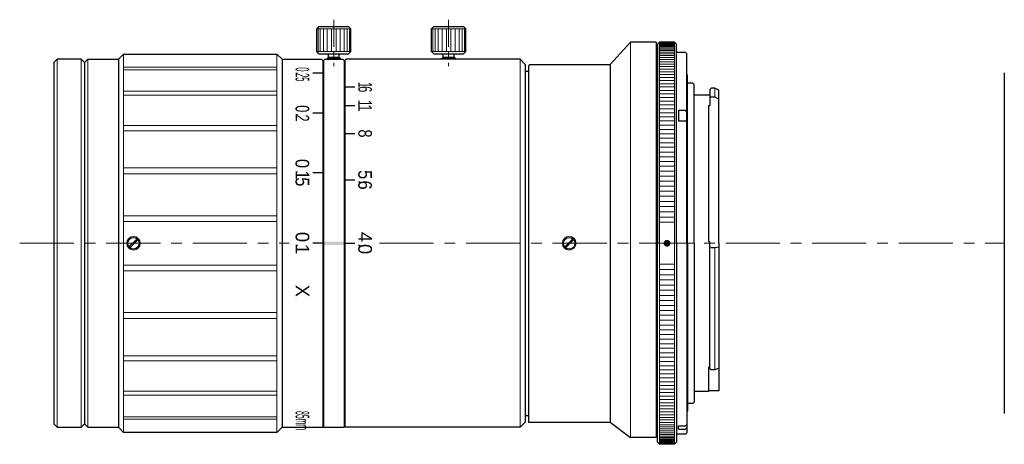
# Model space of a CAD drawing. Header units: millimetres. Extents: x 3 to 147, y 18 to 80.
import ezdxf
from ezdxf.enums import TextEntityAlignment as Align

# ---------------------------------------------------------------- set-up
doc = ezdxf.new("R2010")
doc.units = ezdxf.units.MM
doc.header["$LTSCALE"] = 0.25
doc.linetypes.add('CENTER', pattern=[50.8, 31.75, -6.35, 6.35, -6.35])
for name, color, linetype, lineweight in [('01_外形線', 7, 'Continuous', 30), ('02_ﾈｼﾞ（断面）・遮光線仕切り', 7, 'Continuous', 20), ('03_ﾈｼﾞ・ﾛｰﾚｯﾄ・遮光線', 7, 'Continuous', 9), ('04_中心線', 1, 'CENTER', 20), ('06_面取線', 7, 'Continuous', 9), ('09_文字', 2, 'Continuous', 20)]:
    doc.layers.add(name, color=color, linetype=linetype, lineweight=lineweight)
doc.styles.add('VS Standard', font='txt', dxfattribs={"height": 3})

# ---------------------------------------------------------------- blocks, each defined once
blk = doc.blocks.new('F-mount_外観図')
at = {"layer": '09_文字'}
h = blk.add_hatch(color=256, dxfattribs=at)
h.dxf.hatch_style = 1
h.paths.add_polyline_path([(-3.5, 0, 1), (-2.5, 0, 1)])
at = {"layer": '01_外形線'}
for p, q in [((-4.1, 29.5), (-4.4, 29.2)), ((-4.4, 29.2), (-4.4, 0)), ((-1.9, 29.5), (-4.1, 29.5)), ((-1.6, 29.2), (-1.9, 29.5)), ((-1.6, 0), (-1.6, 29.2)), ((-0.3, 28), (-1.6, 28)), ((-0.3, 28), (-0.1, 27.8)), ((-0.1, 0), (-0.1, 27.8)), ((-0.1, 24.75), (0, 24.65)), ((0, 0), (0, 24.65)), ((0.8, 23.5), (0, 23.5)), ((0.8, 23.5), (1, 23.3)), ((1, 0), (1, 23.3)), ((3.3, 21.75), (1, 21.75)), ((3.5, 22.75), (3.3, 22.55)), ((3.3, 22.55), (3.3, 20.22)), ((4, 22.75), (3.5, 22.75)), ((4.6, 22.45), (4, 22.75)), ((4.6, 0), (4.6, 22.45)), ((4, 21.46), (3.3, 21.46)), ((4.6, 21.14), (4, 21.46)), ((-0.3, 19.47), (-1.3, 19.47)), ((-1.3, 19.47), (-1.3, 17.98)), ((-0.3, 19.47), (-0.1, 19.33)), ((3.1, 20.22), (3.3, 20.22)), ((3.1, 20.22), (3.1, 0.24)), ((-1.3, 17.98), (-0.3, 17.98)), ((-0.1, 17.85), (-0.3, 17.98)), ((-0.1, 17.11), (0, 17.11)), ((-0.1, 16), (0, 16)), ((-1.6, 0), (-1.6, -29.2)), ((-0.1, 0), (-0.1, -27.8)), ((0, 0), (0, -24.65)), ((3.1, 0.24), (3.3, 0.24)), ((3.3, -18.37), (3.3, 0.24)), ((4.6, 0), (4.6, -21.65)), ((-4.4, -29.2), (-4.4, 0)), ((1, 0), (1, -23.3)), ((3.5, -0.64), (3.3, -0.57)), ((3.5, -0.64), (4, -0.64)), ((4, -0.64), (4.6, -0.52)), ((3.1, -18.16), (3.1, -21.75)), ((3.1, -18.16), (3.3, -18.16)), ((3.3, -18.37), (3.5, -18.5)), ((3.5, -18.5), (4, -18.5)), ((4, -18.5), (4.6, -18.31)), ((4.6, -21.65), (3.1, -21.65)), ((3.1, -21.75), (1, -21.75)), ((-0.1, -23.7), (0, -23.7)), ((-0.1, -24.09), (0, -24.09)), ((0.8, -23.5), (0, -23.5)), ((0.8, -23.5), (1, -23.3)), ((-0.1, -24.75), (0, -24.65)), ((-1.3, -26.77), (-0.3, -26.77)), ((-1.3, -27.29), (-1.3, -26.77)), ((-1.3, -27.29), (-0.3, -27.29)), ((-0.3, -26.77), (-0.1, -26.58)), ((-0.1, -27.09), (-0.3, -27.29)), ((-0.3, -28), (-1.6, -28)), ((-0.3, -28), (-0.1, -27.8)), ((-4.1, -29.5), (-4.4, -29.2)), ((-1.9, -29.5), (-4.1, -29.5)), ((-1.6, -29.2), (-1.9, -29.5))]:
    blk.add_line(p, q, dxfattribs=at)
at = {"layer": '03_ﾈｼﾞ・ﾛｰﾚｯﾄ・遮光線'}
for p, q in [((-4.1, 29.41), (-1.9, 29.41)), ((-4.1, 29.34), (-1.9, 29.34)), ((-4.1, 29.25), (-1.9, 29.25)), ((-4.1, 29.14), (-1.9, 29.14)), ((-4.1, 29.01), (-1.9, 29.01)), ((-4.1, 28.86), (-1.9, 28.86)), ((-4.1, 28.69), (-1.9, 28.69)), ((-4.1, 28.5), (-1.9, 28.5)), ((-4.1, 28.29), (-1.9, 28.29)), ((-4.1, 28.06), (-1.9, 28.06)), ((-4.1, 27.81), (-1.9, 27.81)), ((-4.1, 27.54), (-1.9, 27.54)), ((-4.1, 27.25), (-1.9, 27.25)), ((-4.1, 26.95), (-1.9, 26.95)), ((-4.1, 26.63), (-1.9, 26.63)), ((-4.1, 26.29), (-1.9, 26.29)), ((-4.1, 25.93), (-1.9, 25.93)), ((-4.1, 25.55), (-1.9, 25.55)), ((-4.1, 25.15), (-1.9, 25.15)), ((-4.1, 24.74), (-1.9, 24.74)), ((-4.1, 24.31), (-1.9, 24.31)), ((-4.1, 23.87), (-1.9, 23.87)), ((-4.1, 23.4), (-1.9, 23.4)), ((-4.1, 22.93), (-1.9, 22.93)), ((-4.1, 22.43), (-1.9, 22.43)), ((-4.1, 21.92), (-1.9, 21.92)), ((-4.1, 21.4), (-1.9, 21.4)), ((-4.1, 20.86), (-1.9, 20.86)), ((-4.1, 20.31), (-1.9, 20.31)), ((-4.1, 19.74), (-1.9, 19.74)), ((-4.1, 19.16), (-1.9, 19.16)), ((-4.1, 18.57), (-1.9, 18.57)), ((-4.1, 17.96), (-1.9, 17.96)), ((-4.1, 17.34), (-1.9, 17.34)), ((-4.1, 16.71), (-1.9, 16.71)), ((-4.1, 16.07), (-1.9, 16.07)), ((-4.1, 15.41), (-1.9, 15.41)), ((-4.1, 14.75), (-1.9, 14.75)), ((-4.1, 14.08), (-1.9, 14.08)), ((-4.1, 13.39), (-1.9, 13.39)), ((-4.1, 12.7), (-1.9, 12.7)), ((-4.1, 12), (-1.9, 12)), ((-4.1, 11.29), (-1.9, 11.29)), ((-4.1, 10.57), (-1.9, 10.57)), ((-4.1, 9.85), (-1.9, 9.85)), ((-4.1, 9.12), (-1.9, 9.12)), ((-4.1, 8.38), (-1.9, 8.38)), ((-4.1, 7.64), (-1.9, 7.64)), ((-4.1, 6.89), (-1.9, 6.89)), ((-4.1, 6.13), (-1.9, 6.13)), ((-4.1, 5.38), (-1.9, 5.38)), ((-4.1, 4.62), (-1.9, 4.62)), ((-4.1, 3.85), (-1.9, 3.85)), ((-4.1, 3.08), (-1.9, 3.08)), ((-4.1, -3.08), (-1.9, -3.08)), ((-4.1, -3.85), (-1.9, -3.85)), ((-4.1, -4.62), (-1.9, -4.62)), ((-4.1, -5.38), (-1.9, -5.38)), ((-4.1, -6.13), (-1.9, -6.13)), ((-4.1, -6.89), (-1.9, -6.89)), ((-4.1, -7.64), (-1.9, -7.64)), ((-4.1, -8.38), (-1.9, -8.38)), ((-4.1, -9.12), (-1.9, -9.12)), ((-4.1, -9.85), (-1.9, -9.85)), ((-4.1, -10.57), (-1.9, -10.57)), ((-4.1, -11.29), (-1.9, -11.29)), ((-4.1, -12), (-1.9, -12)), ((-4.1, -12.7), (-1.9, -12.7)), ((-4.1, -13.39), (-1.9, -13.39)), ((-4.1, -14.08), (-1.9, -14.08)), ((-4.1, -14.75), (-1.9, -14.75)), ((-4.1, -15.41), (-1.9, -15.41)), ((-4.1, -16.07), (-1.9, -16.07)), ((-4.1, -16.71), (-1.9, -16.71)), ((-4.1, -17.34), (-1.9, -17.34)), ((-4.1, -17.96), (-1.9, -17.96)), ((-4.1, -18.57), (-1.9, -18.57)), ((-4.1, -19.16), (-1.9, -19.16)), ((-4.1, -19.74), (-1.9, -19.74)), ((-4.1, -20.31), (-1.9, -20.31)), ((-4.1, -20.86), (-1.9, -20.86)), ((-4.1, -21.4), (-1.9, -21.4)), ((-4.1, -21.92), (-1.9, -21.92)), ((-4.1, -22.43), (-1.9, -22.43)), ((-4.1, -22.93), (-1.9, -22.93)), ((-4.1, -23.4), (-1.9, -23.4)), ((-4.1, -23.87), (-1.9, -23.87)), ((-4.1, -24.31), (-1.9, -24.31)), ((-4.1, -24.74), (-1.9, -24.74)), ((-4.1, -25.15), (-1.9, -25.15)), ((-4.1, -25.55), (-1.9, -25.55)), ((-4.1, -25.93), (-1.9, -25.93)), ((-4.1, -26.29), (-1.9, -26.29)), ((-4.1, -26.63), (-1.9, -26.63)), ((-4.1, -26.95), (-1.9, -26.95)), ((-4.1, -27.25), (-1.9, -27.25)), ((-4.1, -27.54), (-1.9, -27.54)), ((-4.1, -27.81), (-1.9, -27.81)), ((-4.1, -28.06), (-1.9, -28.06)), ((-4.1, -28.29), (-1.9, -28.29)), ((-4.1, -28.5), (-1.9, -28.5)), ((-4.1, -28.69), (-1.9, -28.69)), ((-4.1, -28.86), (-1.9, -28.86)), ((-4.1, -29.01), (-1.9, -29.01)), ((-4.1, -29.14), (-1.9, -29.14)), ((-4.1, -29.25), (-1.9, -29.25)), ((-4.1, -29.34), (-1.9, -29.34)), ((-4.1, -29.41), (-1.9, -29.41))]:
    blk.add_line(p, q, dxfattribs=at)
at = {"layer": '06_面取線'}
for p, q in [((-4.1, 29.5), (-4.1, 0)), ((-1.9, 29.5), (-1.9, 0)), ((-4.1, -29.5), (-4.1, 0)), ((-1.9, -29.5), (-1.9, 0))]:
    blk.add_line(p, q, dxfattribs=at)
at = {"layer": '06_面取線', "lineweight": 20}
for p, q in [((4, 22.75), (4, 21.46)), ((4, -18.5), (4, -0.64))]:
    blk.add_line(p, q, dxfattribs=at)

msp = doc.modelspace()

# ---------------------------------------------------------------- hatches: boundary and pattern name
at = {"layer": '01_外形線'}
msp.add_hatch(color=256, dxfattribs=at).paths.add_polyline_path([(50.31, 47.57), (47.31, 47.57), (47.31, 47.07), (50.31, 47.07)])

# ---------------------------------------------------------------- linework, layer by layer
for p, q in [((46.63, 79.12), (46.31, 78.8)), ((46.31, 75.45), (46.31, 78.8)), ((46.63, 79.12), (50.98, 79.12)), ((50.98, 79.12), (51.31, 78.8)), ((51.31, 75.45), (51.31, 78.8)), ((63.48, 79.12), (63.16, 78.8)), ((63.16, 75.45), (63.16, 78.8)), ((63.48, 79.12), (67.83, 79.12)), ((67.83, 79.12), (68.16, 78.8)), ((68.16, 75.45), (68.16, 78.8)), ((89.36, 73.57), (92.36, 76.82)), ((96.11, 76.82), (92.36, 76.82)), ((96.11, 76.82), (96.11, 18.82)), ((96.11, 76.82), (96.11, 18.82)), ((46.63, 75.12), (46.31, 75.45)), ((50.98, 75.12), (51.31, 75.45)), ((63.48, 75.12), (63.16, 75.45)), ((67.83, 75.12), (68.16, 75.45)), ((96.31, 75.32), (96.11, 75.32)), ((8.21, 74.32), (7.71, 73.82)), ((7.71, 73.82), (7.71, 20.82)), ((11.71, 74.32), (8.21, 74.32)), ((11.71, 74.32), (12.21, 73.82)), ((12.21, 73.82), (12.71, 74.32)), ((12.21, 73.82), (12.21, 20.82)), ((12.71, 74.32), (17.21, 74.32)), ((17.21, 74.32), (17.96, 75.07)), ((17.21, 74.32), (17.21, 20.32)), ((17.96, 75.07), (40.46, 75.07)), ((41.21, 74.32), (40.46, 75.07)), ((41.21, 74.32), (47.01, 74.32)), ((41.21, 74.32), (41.21, 20.32)), ((46.63, 75.12), (50.98, 75.12)), ((47.01, 74.32), (47.21, 74.12)), ((47.21, 74.12), (47.21, 20.32)), ((47.31, 74.12), (47.51, 74.32)), ((47.31, 74.12), (47.31, 20.32)), ((47.51, 74.32), (50.11, 74.32)), ((48.01, 74.62), (47.81, 74.42)), ((47.81, 74.32), (47.81, 74.42)), ((48.01, 74.62), (48.01, 75.12)), ((48.01, 74.62), (49.61, 74.62)), ((49.61, 74.62), (49.61, 75.12)), ((49.61, 74.62), (49.81, 74.42)), ((49.81, 74.32), (49.81, 74.42)), ((50.11, 74.32), (50.31, 74.12)), ((50.31, 74.12), (50.31, 20.32)), ((50.41, 74.12), (50.61, 74.32)), ((50.41, 74.12), (50.41, 20.32)), ((76.16, 74.32), (50.61, 74.32)), ((63.48, 75.12), (67.83, 75.12)), ((64.86, 74.62), (64.66, 74.42)), ((64.66, 74.32), (64.66, 74.42)), ((64.86, 74.62), (64.86, 75.12)), ((64.86, 74.62), (66.46, 74.62)), ((66.46, 74.62), (66.46, 75.12)), ((66.46, 74.62), (66.66, 74.42)), ((66.66, 74.32), (66.66, 74.42)), ((76.16, 74.32), (76.91, 73.57)), ((47.21, 72.27), (45.71, 72.27)), ((50.41, 72.82), (50.31, 72.82)), ((76.91, 73.57), (76.91, 21.07)), ((76.91, 72.57), (77.31, 72.57)), ((77.36, 73.37), (77.56, 73.57)), ((77.36, 73.37), (77.36, 21.07)), ((77.56, 73.57), (89.36, 73.57)), ((89.36, 73.57), (89.36, 21.07)), ((147.21, 72.32), (147.21, 22.32)), ((50.41, 70.25), (51.91, 70.25)), ((50.41, 67.54), (51.91, 67.54)), ((47.21, 66.42), (45.71, 66.42)), ((50.41, 63.43), (51.91, 63.43)), ((47.21, 57.66), (45.71, 57.66)), ((50.41, 56.63), (51.91, 56.63)), ((18.74, 46.8), (19.93, 47.99)), ((18.88, 46.66), (20.07, 47.85)), ((82.69, 46.8), (83.88, 47.99)), ((82.83, 46.66), (84.02, 47.85)), ((47.21, 47.32), (45.71, 47.32)), ((50.41, 47.32), (51.91, 47.32)), ((47.31, 22.07), (47.21, 22.07)), ((50.41, 21.82), (50.31, 21.82)), ((76.91, 22.07), (77.31, 22.07)), ((8.21, 20.32), (7.71, 20.82)), ((8.21, 20.32), (11.71, 20.32)), ((11.71, 20.32), (12.21, 20.82)), ((12.21, 20.82), (12.71, 20.32)), ((12.71, 20.32), (17.21, 20.32)), ((17.21, 20.32), (17.96, 19.57)), ((41.21, 20.32), (40.46, 19.57)), ((41.21, 20.32), (47.21, 20.32)), ((47.31, 20.32), (50.31, 20.32)), ((76.16, 20.32), (50.41, 20.32)), ((76.91, 21.07), (76.16, 20.32)), ((77.36, 21.07), (89.36, 21.07)), ((89.36, 21.07), (92.36, 18.82)), ((96.31, 20.32), (96.11, 20.32)), ((40.46, 19.57), (17.96, 19.57)), ((96.11, 18.82), (92.36, 18.82))]:
    msp.add_line(p, q, dxfattribs=at)
for centre in [(19.41, 47.32), (83.36, 47.32)]:
    msp.add_circle(centre, 0.85, dxfattribs=at)
at = {"layer": '02_ﾈｼﾞ（断面）・遮光線仕切り'}
for p, q in [((48.01, 74.32), (48.01, 74.62)), ((49.61, 74.32), (49.61, 74.62)), ((64.86, 74.32), (64.86, 74.62)), ((66.46, 74.32), (66.46, 74.62))]:
    msp.add_line(p, q, dxfattribs=at)
at = {"layer": '03_ﾈｼﾞ・ﾛｰﾚｯﾄ・遮光線'}
for p, q in [((40.46, 73.14), (17.96, 73.14)), ((40.46, 72.78), (17.96, 72.78)), ((40.46, 69.62), (17.96, 69.62)), ((40.46, 69.05), (17.96, 69.05)), ((40.46, 64.59), (17.96, 64.59)), ((40.46, 63.84), (17.96, 63.84)), ((40.46, 58.38), (17.96, 58.38)), ((40.46, 57.51), (17.96, 57.51)), ((40.46, 51.36), (17.96, 51.36)), ((40.46, 50.53), (17.96, 50.53)), ((40.46, 44.12), (17.96, 44.12)), ((40.46, 43.28), (17.96, 43.28)), ((40.46, 37.14), (17.96, 37.14)), ((40.46, 36.27), (17.96, 36.27)), ((40.46, 30.81), (17.96, 30.81)), ((40.46, 30.06), (17.96, 30.06)), ((40.46, 25.6), (17.96, 25.6)), ((40.46, 25.02), (17.96, 25.02)), ((40.46, 21.87), (17.96, 21.87)), ((40.46, 21.51), (17.96, 21.51))]:
    msp.add_line(p, q, dxfattribs=at)
for centre in [(19.41, 47.32), (83.36, 47.32)]:
    msp.add_circle(centre, 1, dxfattribs=at)
at = {"layer": '04_中心線', "ltscale": 0.5}
for p, q in [((48.81, 80.12), (48.81, 73.32)), ((65.66, 80.12), (65.66, 73.32))]:
    msp.add_line(p, q, dxfattribs=at)
at = {"layer": '04_中心線'}
for p, q in [((2.71, 47.32), (42.25, 47.32)), ((55.52, 47.32), (147.21, 47.32))]:
    msp.add_line(p, q, dxfattribs=at)
at = {"layer": '06_面取線'}
for p, q in [((46.31, 78.8), (51.31, 78.8)), ((46.5, 78.8), (46.5, 75.45)), ((46.82, 78.8), (46.82, 75.45)), ((47.28, 78.8), (47.28, 75.45)), ((47.85, 78.8), (47.85, 75.45)), ((48.48, 78.8), (48.48, 75.45)), ((49.13, 78.8), (49.13, 75.45)), ((49.76, 78.8), (49.76, 75.45)), ((50.33, 78.8), (50.33, 75.45)), ((50.79, 78.8), (50.79, 75.45)), ((51.12, 78.8), (51.12, 75.45)), ((63.16, 78.8), (68.16, 78.8)), ((63.35, 78.8), (63.35, 75.45)), ((63.67, 78.8), (63.67, 75.45)), ((64.13, 78.8), (64.13, 75.45)), ((64.7, 78.8), (64.7, 75.45)), ((65.33, 78.8), (65.33, 75.45)), ((65.98, 78.8), (65.98, 75.45)), ((66.61, 78.8), (66.61, 75.45)), ((67.18, 78.8), (67.18, 75.45)), ((67.64, 78.8), (67.64, 75.45)), ((67.97, 78.8), (67.97, 75.45)), ((46.31, 75.45), (51.31, 75.45)), ((63.16, 75.45), (68.16, 75.45)), ((8.21, 74.32), (8.21, 20.32)), ((11.71, 74.32), (11.71, 20.32)), ((12.71, 74.32), (12.71, 20.32)), ((17.96, 75.07), (17.96, 19.57)), ((40.46, 75.07), (40.46, 19.57)), ((47.81, 74.42), (49.81, 74.42)), ((64.66, 74.42), (66.66, 74.42)), ((76.16, 74.32), (76.16, 20.32))]:
    msp.add_line(p, q, dxfattribs=at)
at = {"layer": '06_面取線', "lineweight": 20}
msp.add_line((92.36, 76.82), (92.36, 18.82), dxfattribs=at)

# ---------------------------------------------------------------- block references
at = {"layer": '01_外形線'}
msp.add_blockref('F-mount_外観図', (100.71, 47.32), dxfattribs=at)

# ---------------------------------------------------------------- texts
at = {"layer": '09_文字', "style": 'VS Standard'}
for s, width, p in [('0', 0.4, (45.19, 72.83)), ('.', 0.4, (45.19, 72.28)), ('5', 0.4, (45.19, 71.37)), ('2', 0.4, (45.19, 71.96)), ('1', 0.6, (54.4, 70.56)), ('6', 0.6, (54.4, 69.92)), ('1', 0.7, (54.4, 67.85)), ('0', 0.7, (45.19, 67.05)), ('1', 0.7, (54.4, 67.17)), ('.', 0.7, (45.19, 66.19)), ('2', 0.7, (45.19, 65.69)), ('8', 0.8, (54.4, 63.43)), ('0', 0.9, (45.19, 59.02)), ('.', 0.9, (45.19, 57.78)), ('1', 0.9, (45.19, 57.35)), ('5', 0.9, (54.4, 57.39)), ('5', 0.9, (45.19, 56.33)), ('.', 0.9, (54.4, 56.31)), ('6', 0.9, (54.4, 55.85)), ('85mm', 0.3, (45.19, 21.31))]:
    msp.add_text(s, height=2, rotation=270, dxfattribs=dict(at, width=width)).set_placement(p, align=Align.TOP_CENTER)
for s, p in [('0', (45.2, 48.24)), ('4', (54.4, 48.24)), ('.', (45.2, 47.01)), ('1', (45.2, 46.46)), ('.', (54.4, 47.01)), ('0', (54.4, 46.46)), ('X', (45.19, 40.33))]:
    msp.add_text(s, height=2, rotation=270, dxfattribs=at).set_placement(p, align=Align.TOP_CENTER)

doc.saveas('drawing.dxf')
